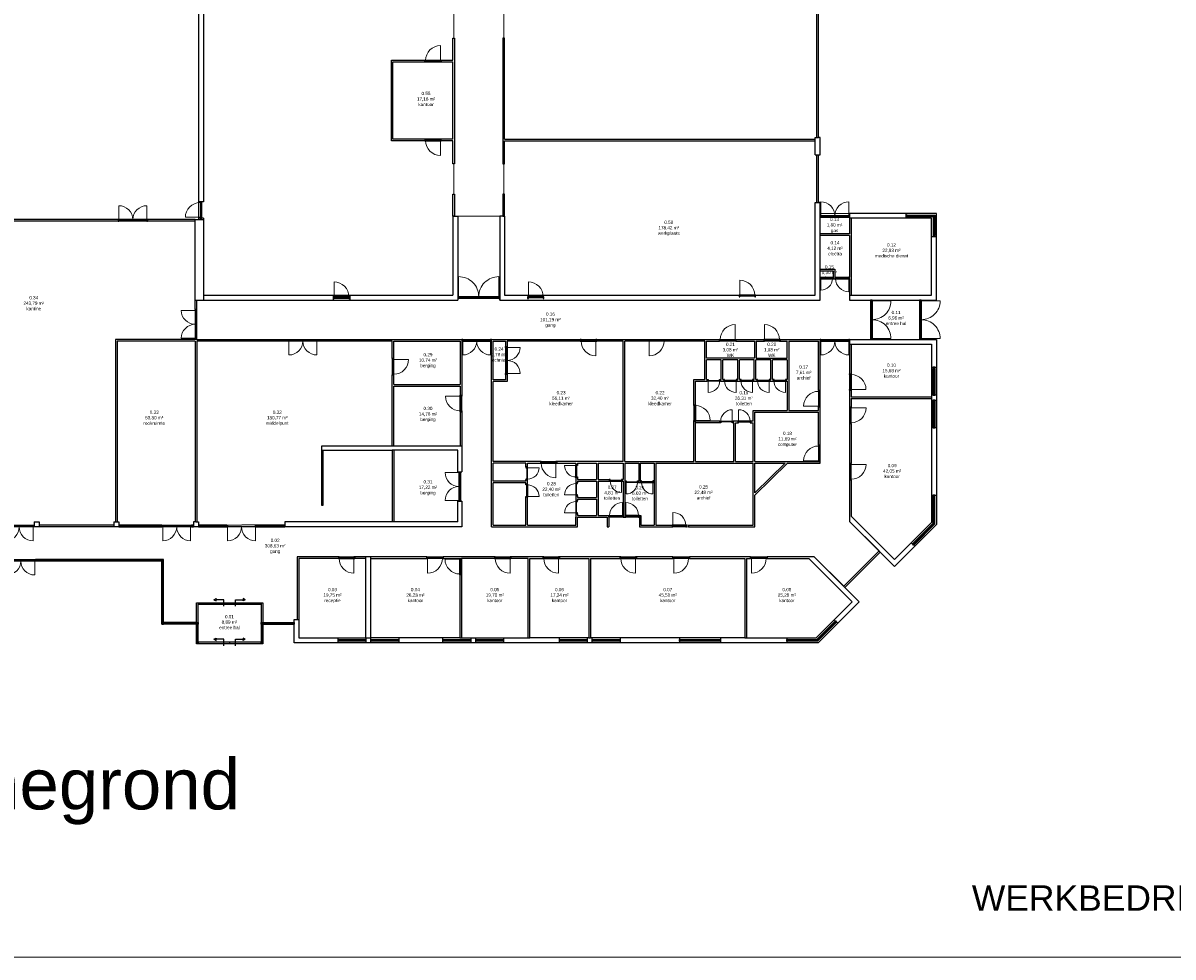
# Model space of a CAD drawing. Header units: inches. Extents: x 15 to 546804, y -66 to 267312.
# Tile 2 of 256: x 58026 to 128095, y 12 to 56945. Entities that reach past the tile are written whole.
import ezdxf

# ---------------------------------------------------------------- set-up
doc = ezdxf.new("R2010")
doc.units = ezdxf.units.IN
doc.header["$MEASUREMENT"] = 0
doc.layers.add('Contour lijnen_2', color=7, linetype='Continuous', lineweight=9)
doc.layers.add('HVA - Contour lijnen', color=7, linetype='Continuous', lineweight=9)
doc.layers.add('LAYER20', color=7, linetype='Continuous')
doc.styles.get("Standard").update_dxf_attribs({"font": 'arial.ttf'})

# ---------------------------------------------------------------- blocks, each defined once
blk = doc.blocks.new('*U3')
at = {"color": 7}
blk.add_lwpolyline([(0, 0), (0, 700, -0.414214), (700, 0, -0.667023)], format="xyb", dxfattribs=at)
blk = doc.blocks.new('*U6')
for points in [[(0, 0), (50, 0), (50, 100), (0, 100)], [(50, 60), (950, 60), (950, 100), (50, 100)], [(950, 0), (1000, 0), (1000, 100), (950, 100)]]:
    blk.add_lwpolyline(points, close=True)
at = {"layer": 'Contour lijnen_2', "xscale": 1.286282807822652, "yscale": 1.286282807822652, "zscale": 1.286282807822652}
blk.add_blockref('*U3', (50, 100), dxfattribs=at)
blk = doc.blocks.new('*U18')
for points in [[(0, 0), (50, 0), (50, 100), (0, 100)], [(50, 60), (750, 60), (750, 100), (50, 100)], [(750, 0), (800, 0), (800, 100), (750, 100)]]:
    blk.add_lwpolyline(points, close=True)
at = {"layer": 'Contour lijnen_2'}
blk.add_blockref('*U3', (50, 100), dxfattribs=at)
blk = doc.blocks.new('*U17')
for points in [[(0, 0), (50, 0), (50, 100), (0, 100)], [(50, 60), (2350, 60), (2350, 100), (50, 100)], [(2350, 0), (2400, 0), (2400, 100), (2350, 100)]]:
    blk.add_lwpolyline(points, close=True)
at = {"layer": 'Contour lijnen_2', "color": 7}
blk.add_lwpolyline([(2350, 100), (2350, 1250, 0.414214), (1200, 100, 0.414214), (50, 1250), (50, 100)], format="xyb", dxfattribs=at)
blk = doc.blocks.new('*U16')
for points in [[(0, 0), (50, 0), (50, 100), (0, 100)], [(50, 60), (830, 60), (830, 100), (50, 100)], [(830, 0), (880, 0), (880, 100), (830, 100)]]:
    blk.add_lwpolyline(points, close=True)
at = {"layer": 'Contour lijnen_2', "xscale": 1.114285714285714, "yscale": 1.114285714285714, "zscale": 1.114285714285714}
blk.add_blockref('*U3', (50, 100), dxfattribs=at)
blk = doc.blocks.new('*U5')
for points in [[(0, 0), (50, 0), (50, 100), (0, 100)], [(50, 60), (950, 60), (950, 100), (50, 100)], [(950, 0), (1000, 0), (1000, 100), (950, 100)]]:
    blk.add_lwpolyline(points, close=True)
at = {"layer": 'Contour lijnen_2', "xscale": 1.285714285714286, "yscale": 1.285714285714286, "zscale": 1.285714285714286}
blk.add_blockref('*U3', (50, 100), dxfattribs=at)
blk = doc.blocks.new('*U15')
for points in [[(0, 0), (50, 0), (50, 100), (0, 100)], [(50, 60), (1650, 60), (1650, 100), (50, 100)], [(1650, 0), (1700, 0), (1700, 100), (1650, 100)]]:
    blk.add_lwpolyline(points, close=True)
at = {"layer": 'Contour lijnen_2', "color": 7}
blk.add_lwpolyline([(1650, 100), (1650, 900, 0.414214), (850, 100, 0.414214), (50, 900), (50, 100)], format="xyb", dxfattribs=at)
blk = doc.blocks.new('*U7')
for points in [[(0, 0), (50, 0), (50, 100), (0, 100)], [(50, 60), (1750, 60), (1750, 100), (50, 100)], [(1750, 0), (1800, 0), (1800, 100), (1750, 100)]]:
    blk.add_lwpolyline(points, close=True)
at = {"layer": 'Contour lijnen_2', "color": 7}
blk.add_lwpolyline([(1750, 100), (1750, 950, 0.414214), (900, 100, 0.414214), (50, 950), (50, 100)], format="xyb", dxfattribs=at)
blk = doc.blocks.new('*U11')
for points in [[(0, 0), (50, 0), (50, 100), (0, 100)], [(50, 60), (2500, 60), (2500, 100), (50, 100)], [(2500, 0), (2550, 0), (2550, 100), (2500, 100)]]:
    blk.add_lwpolyline(points, close=True)
at = {"layer": 'Contour lijnen_2', "color": 7}
blk.add_lwpolyline([(2500, 100), (2500, 1325, 0.414214), (1275, 100, 0.414214), (50, 1325), (50, 100)], format="xyb", dxfattribs=at)
blk = doc.blocks.new('*U4')
for points in [[(0, 0), (50, 0), (50, 100), (0, 100)], [(50, 60), (850, 60), (850, 100), (50, 100)], [(850, 0), (900, 0), (900, 100), (850, 100)]]:
    blk.add_lwpolyline(points, close=True)
at = {"layer": 'Contour lijnen_2', "xscale": 1.142857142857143, "yscale": 1.142857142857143, "zscale": 1.142857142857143}
blk.add_blockref('*U3', (50, 100), dxfattribs=at)

msp = doc.modelspace()

# ---------------------------------------------------------------- linework, layer by layer
for p, q in [((106389, 49960), (106389, 68810)), ((106489, 49960), (106489, 68810)), ((68719, 58290), (68719, 46050)), ((69019, 58290), (69019, 46050)), ((84219, 54670), (84219, 56020)), ((84219, 56020), (84319, 56020)), ((84319, 56020), (84319, 48370)), ((87369, 56020), (87269, 56020)), ((87269, 56020), (87269, 48370)), ((87369, 49870), (87369, 56020)), ((80469, 49770), (80469, 54670)), ((80469, 54670), (84219, 54670)), ((80569, 49870), (80569, 54570)), ((80569, 54570), (84219, 54570)), ((84219, 49870), (84219, 54570)), ((84219, 49770), (80469, 49770)), ((84219, 49870), (80569, 49870)), ((84219, 48370), (84219, 49770)), ((87369, 49870), (106289, 49870)), ((87369, 48370), (87369, 49770)), ((87369, 49770), (106289, 49770)), ((106289, 48910), (106289, 49960)), ((106289, 49960), (106489, 49960)), ((106589, 49960), (106489, 49960)), ((106589, 48910), (106589, 49960)), ((84319, 48370), (84219, 48370)), ((87269, 48370), (87369, 48370)), ((106289, 48910), (106489, 48910)), ((106389, 46010), (106389, 48910)), ((106489, 46010), (106489, 48910)), ((106489, 48910), (106589, 48910)), ((84219, 46520), (84319, 46520)), ((84219, 45170), (84219, 46520)), ((84319, 46520), (84319, 45170)), ((87369, 46520), (87269, 46520)), ((87269, 46520), (87269, 45170)), ((87369, 45170), (87369, 46520)), ((69019, 46050), (68719, 46050)), ((106289, 40360), (106289, 46010)), ((106289, 46010), (106589, 46010)), ((106589, 46010), (106489, 46010)), ((106589, 40060), (106589, 46010)), ((63819, 44960), (56019, 44960)), ((63819, 44860), (56019, 44860)), ((63819, 44960), (63819, 44860)), ((68519, 44960), (65619, 44960)), ((65619, 44960), (65619, 44860)), ((68519, 44860), (65619, 44860)), ((68519, 44860), (68519, 44960)), ((68519, 44960), (69019, 44960)), ((68519, 40060), (68519, 44860)), ((68719, 45050), (68719, 44960)), ((69019, 45050), (68719, 45050)), ((69019, 45050), (69019, 40060)), ((84319, 45170), (84219, 45170)), ((84219, 45170), (84519, 45170)), ((84219, 45170), (84219, 40360)), ((84519, 45170), (84519, 40060)), ((87369, 45170), (87069, 45170)), ((87069, 45170), (87069, 40060)), ((87269, 45170), (87369, 45170)), ((87369, 45170), (87369, 40360)), ((108389, 45190), (106589, 45190)), ((106589, 45190), (106589, 45090)), ((108389, 45090), (106589, 45090)), ((113689, 45340), (108389, 45340)), ((108389, 45340), (108389, 45190)), ((108389, 45190), (108389, 45090)), ((108389, 45190), (108389, 45090)), ((108389, 45090), (108389, 45040)), ((113389, 45040), (108389, 45040)), ((108389, 45040), (108389, 44090)), ((108489, 45040), (108489, 40360)), ((111839, 45040), (111839, 45340)), ((113389, 40360), (113389, 45040)), ((113689, 40060), (113689, 45340)), ((108389, 44090), (106589, 44090)), ((108389, 43990), (106589, 43990)), ((108389, 43990), (108389, 41460)), ((113389, 43930), (113689, 43930)), ((106589, 41940), (107489, 41940)), ((106589, 41460), (106589, 41840)), ((106589, 41840), (107389, 41840)), ((106589, 41460), (107389, 41460)), ((106589, 40060), (106589, 41360)), ((106589, 41360), (108389, 41360)), ((107389, 41840), (107389, 41460)), ((107489, 41940), (107489, 41460)), ((107489, 41460), (108389, 41460)), ((108389, 41360), (108389, 40060)), ((68519, 39480), (68519, 40060)), ((68519, 40060), (84519, 40060)), ((68619, 39480), (68619, 40060)), ((69019, 40360), (84219, 40360)), ((76929, 40360), (76929, 40060)), ((77930, 40360), (77930, 40060)), ((87069, 40260), (84519, 40260)), ((87069, 40160), (84519, 40160)), ((87069, 40060), (87069, 40360)), ((87069, 40060), (106589, 40060)), ((87369, 40360), (106289, 40360)), ((108389, 40360), (113389, 40360)), ((108389, 40060), (113689, 40060)), ((109659, 40060), (109659, 37660)), ((109759, 40060), (109759, 37660)), ((112659, 40060), (112659, 37660)), ((112759, 40060), (112759, 37660)), ((68619, 39480), (68519, 39480)), ((68519, 37660), (63669, 37660)), ((63669, 37660), (63669, 26530)), ((68519, 37560), (63769, 37560)), ((63769, 37560), (63769, 26530)), ((68519, 37660), (68519, 37680)), ((68619, 37680), (68519, 37680)), ((68519, 37560), (68519, 26530)), ((68619, 37660), (68619, 37680)), ((68619, 37660), (91979, 37660)), ((80519, 37560), (68619, 37560)), ((68619, 37560), (68619, 26530)), ((80519, 36490), (80519, 37560)), ((80619, 36490), (80619, 37560)), ((80619, 37560), (84669, 37560)), ((84669, 37560), (84669, 34910)), ((86569, 37560), (84769, 37560)), ((84769, 37560), (84769, 34250)), ((86569, 26230), (86569, 37560)), ((86669, 35190), (86669, 37560)), ((86669, 37560), (87419, 37560)), ((87419, 37560), (87419, 35190)), ((87519, 37560), (87519, 35090)), ((91979, 37560), (87519, 37560)), ((91979, 37660), (91979, 37560)), ((92979, 37660), (96134, 37660)), ((92979, 37660), (92979, 37560)), ((94599, 37560), (92979, 37560)), ((94599, 30220), (94599, 37560)), ((94699, 30220), (94699, 37560)), ((96134, 37560), (94699, 37560)), ((96134, 37660), (96134, 37560)), ((97134, 37660), (100459, 37660)), ((97134, 37660), (97134, 37560)), ((99569, 37560), (97134, 37560)), ((99569, 35220), (99569, 37560)), ((99669, 36510), (99669, 37560)), ((99669, 37560), (100459, 37560)), ((100459, 37660), (100459, 37560)), ((101459, 37660), (103159, 37660)), ((101459, 37660), (101459, 37560)), ((101459, 37560), (102599, 37560)), ((102599, 37560), (102599, 36510)), ((102699, 37560), (102699, 36510)), ((102699, 37560), (103159, 37560)), ((103159, 37660), (103159, 37560)), ((104159, 37660), (108389, 37660)), ((104159, 37660), (104159, 37560)), ((104159, 37560), (104589, 37560)), ((104589, 36510), (104589, 37560)), ((104689, 37560), (104689, 33330)), ((104689, 37560), (106489, 37560)), ((106489, 34540), (106489, 37560)), ((106589, 34540), (106589, 37560)), ((106589, 37560), (108389, 37560)), ((108389, 37660), (108389, 35560)), ((108389, 37660), (113689, 37660)), ((108389, 37360), (113389, 37360)), ((108389, 37360), (108489, 37360)), ((108489, 37360), (108489, 35560)), ((113389, 37360), (113389, 26500)), ((113689, 37660), (113689, 26376)), ((80519, 36490), (80619, 36490)), ((102599, 36510), (99669, 36510)), ((102699, 36510), (104589, 36510)), ((99669, 35220), (99669, 36410)), ((100573, 36410), (99669, 36410)), ((100573, 35220), (100573, 36410)), ((101577, 36410), (100673, 36410)), ((100673, 35220), (100673, 36410)), ((101577, 35220), (101577, 36410)), ((102581, 36410), (101677, 36410)), ((101677, 35220), (101677, 36410)), ((102581, 35220), (102581, 36410)), ((103585, 36410), (102681, 36410)), ((102681, 35220), (102681, 36410)), ((103585, 35220), (103585, 36410)), ((104589, 36410), (103685, 36410)), ((103685, 35220), (103685, 36410)), ((104589, 36410), (104589, 35220)), ((113389, 35960), (113689, 35960)), ((113539, 34327), (113539, 35893)), ((80519, 31160), (80519, 35490)), ((80519, 35490), (80619, 35490)), ((80619, 34910), (80619, 35490)), ((87419, 35190), (86669, 35190)), ((86669, 30220), (86669, 35090)), ((87519, 35090), (86669, 35090)), ((98899, 33670), (98899, 35220)), ((98899, 35220), (99569, 35220)), ((98999, 33670), (98999, 35120)), ((98999, 35120), (99669, 35120)), ((99669, 35220), (99721, 35220)), ((99669, 35120), (99721, 35120)), ((99721, 35220), (99721, 35120)), ((100521, 35220), (100573, 35220)), ((100521, 35220), (100521, 35120)), ((100521, 35120), (100725, 35120)), ((100673, 35220), (100725, 35220)), ((100725, 35220), (100725, 35120)), ((101525, 35220), (101577, 35220)), ((101525, 35220), (101525, 35120)), ((101525, 35120), (101729, 35120)), ((101677, 35220), (101729, 35220)), ((101729, 35220), (101729, 35120)), ((102529, 35220), (102581, 35220)), ((102529, 35220), (102529, 35120)), ((102529, 35120), (102733, 35120)), ((102681, 35220), (102733, 35220)), ((102733, 35220), (102733, 35120)), ((103533, 35220), (103585, 35220)), ((103533, 35220), (103533, 35120)), ((103533, 35120), (103737, 35120)), ((103685, 35220), (103737, 35220)), ((103737, 35220), (103737, 35120)), ((104537, 35220), (104589, 35220)), ((104537, 35220), (104537, 35120)), ((104537, 35120), (104589, 35120)), ((104589, 35120), (104589, 33330)), ((108389, 35560), (108489, 35560)), ((80619, 34910), (84669, 34910)), ((80619, 31160), (80619, 34810)), ((80619, 34810), (84669, 34810)), ((84669, 34810), (84669, 31160)), ((106489, 34540), (106589, 34540)), ((108389, 34560), (108389, 33530)), ((108389, 34560), (108489, 34560)), ((108489, 34560), (108489, 34160)), ((84679, 34250), (84779, 34250)), ((98899, 33670), (98999, 33670)), ((108489, 34160), (113389, 34160)), ((108489, 34060), (113389, 34060)), ((108489, 34060), (108489, 33530)), ((113689, 34260), (113389, 34260)), ((113389, 33960), (113689, 33960)), ((113539, 32327), (113539, 33893)), ((84679, 33250), (84779, 33250)), ((84769, 33250), (84769, 29590)), ((102519, 32670), (102519, 33330)), ((102519, 33330), (104589, 33330)), ((102619, 30210), (102619, 33230)), ((102619, 33230), (106489, 33230)), ((104689, 33330), (106489, 33330)), ((106489, 33330), (106489, 33540)), ((106489, 33540), (106589, 33540)), ((106489, 31210), (106489, 33230)), ((106589, 31210), (106589, 33540)), ((108389, 33530), (108489, 33530)), ((98899, 30220), (98899, 32670)), ((98899, 32670), (98999, 32670)), ((98999, 30220), (98999, 32670)), ((100489, 32670), (98999, 32670)), ((100489, 32570), (98999, 32570)), ((100489, 32670), (100489, 32570)), ((101579, 32670), (101289, 32670)), ((101289, 32670), (101289, 32570)), ((101339, 32570), (101289, 32570)), ((101339, 30220), (101339, 32570)), ((101439, 30220), (101439, 32570)), ((101439, 32570), (101579, 32570)), ((101579, 32670), (101579, 32570)), ((102519, 32670), (102379, 32670)), ((102379, 32670), (102379, 32570)), ((102379, 32570), (102519, 32570)), ((102519, 30210), (102519, 32570)), ((108389, 32530), (108389, 30090)), ((108389, 32530), (108489, 32530)), ((108489, 32530), (108489, 30090)), ((113689, 32260), (113389, 32260)), ((80519, 31160), (76219, 31160)), ((76219, 31160), (76219, 30910)), ((76219, 30910), (76219, 27560)), ((76219, 30910), (80519, 30910)), ((76319, 27560), (76319, 30910)), ((84769, 31160), (80519, 31160)), ((84519, 30910), (80519, 30910)), ((80519, 30910), (80519, 26530)), ((80619, 30910), (80619, 26530)), ((84519, 29590), (84519, 30910)), ((106489, 31210), (106589, 31210)), ((89549, 30220), (86669, 30220)), ((89549, 30220), (89549, 30120)), ((94599, 30220), (90549, 30220)), ((90549, 30220), (90549, 30120)), ((94699, 30220), (98899, 30220)), ((98999, 30220), (101339, 30220)), ((101439, 30220), (102519, 30210)), ((102619, 30210), (106489, 30210)), ((106489, 30210), (106589, 30210)), ((106589, 30110), (106589, 30210)), ((84519, 29590), (84769, 29590)), ((86669, 29010), (86669, 30120)), ((88669, 30120), (86669, 30120)), ((88669, 29890), (88669, 30120)), ((88769, 29890), (88669, 29890)), ((88769, 29890), (88769, 30120)), ((88769, 30120), (89549, 30120)), ((90549, 30120), (91719, 30120)), ((91719, 30120), (91719, 30022)), ((91819, 30022), (91719, 30022)), ((91819, 30120), (91819, 30022)), ((91819, 30120), (92969, 30120)), ((92969, 30120), (92969, 29124)), ((93069, 30120), (93069, 29124)), ((93069, 30120), (94599, 30120)), ((94599, 30120), (94599, 29124)), ((94699, 30120), (94699, 29040)), ((94699, 30120), (95539, 30120)), ((95539, 30120), (95539, 29040)), ((95639, 30120), (96479, 30120)), ((95639, 30120), (95639, 29040)), ((96479, 30120), (96479, 26330)), ((96579, 30120), (96579, 26330)), ((96579, 30120), (102519, 30110)), ((102519, 26330), (102519, 30110)), ((102619, 28310), (102619, 30110)), ((102619, 30110), (104461, 30110)), ((102619, 28170), (104604, 30110)), ((102619, 28310), (104461, 30110)), ((104604, 30110), (106589, 30110)), ((108389, 30090), (108489, 30090)), ((88669, 29010), (86669, 29010)), ((86669, 26330), (86669, 28910)), ((88669, 28910), (86669, 28910)), ((88669, 29010), (88669, 29090)), ((88769, 29090), (88669, 29090)), ((88669, 28840), (88669, 28910)), ((88769, 28840), (88669, 28840)), ((88769, 28840), (88769, 29090)), ((91719, 29222), (91719, 28925)), ((91819, 29222), (91719, 29222)), ((91819, 28925), (91719, 28925)), ((91819, 29222), (91819, 29124)), ((91819, 29124), (92969, 29124)), ((91819, 29024), (91819, 28925)), ((91819, 29024), (92969, 29024)), ((92969, 29024), (92969, 28027)), ((93069, 29124), (93749, 29124)), ((93069, 29024), (93069, 26930)), ((93069, 29024), (93749, 29024)), ((93749, 29124), (93749, 29024)), ((94549, 29124), (94599, 29124)), ((94549, 29124), (94549, 29024)), ((94549, 29024), (94599, 29024)), ((94599, 29024), (94599, 26930)), ((94699, 29040), (94719, 29040)), ((94699, 28940), (94699, 26930)), ((94699, 28940), (94719, 28940)), ((94719, 29040), (94719, 28940)), ((95519, 29040), (95539, 29040)), ((95519, 29040), (95519, 28940)), ((95519, 28940), (95659, 28940)), ((95539, 29040), (95639, 29040)), ((95639, 29040), (95659, 29040)), ((95659, 29040), (95659, 28940)), ((96459, 29040), (96479, 29040)), ((96459, 29040), (96459, 28940)), ((96459, 28940), (96479, 28940)), ((108389, 29090), (108389, 26566)), ((108389, 29090), (108489, 29090)), ((108489, 29090), (108489, 26890)), ((88669, 26330), (88669, 28040)), ((88769, 28040), (88669, 28040)), ((88769, 26330), (88769, 28040)), ((91719, 28125), (91719, 27829)), ((91819, 28125), (91719, 28125)), ((91819, 28125), (91819, 28027)), ((102619, 26230), (102619, 28170)), ((113389, 28160), (113689, 28160)), ((76219, 27560), (76319, 27560)), ((84519, 26530), (84519, 27790)), ((84519, 27790), (84769, 27790)), ((84769, 27790), (84769, 26230)), ((91819, 27829), (91719, 27829)), ((91819, 28027), (92969, 28027)), ((91819, 27927), (91819, 27829)), ((91819, 27927), (92969, 27927)), ((92969, 27927), (92969, 26930)), ((91719, 27029), (91719, 26830)), ((91819, 27029), (91719, 27029)), ((91719, 26330), (91719, 26830)), ((91819, 27029), (91819, 26930)), ((91819, 26930), (92969, 26930)), ((91819, 26230), (91819, 26830)), ((91819, 26830), (93619, 26830)), ((93069, 26930), (93719, 26930)), ((93619, 26830), (93619, 26230)), ((93719, 26930), (93719, 26830)), ((93719, 26830), (93719, 26230)), ((94599, 26930), (94599, 26830)), ((94599, 26830), (94699, 26830)), ((94699, 26930), (94699, 26830)), ((95579, 26930), (95679, 26930)), ((95579, 26930), (95579, 26830)), ((95579, 26830), (95579, 26230)), ((95679, 26930), (95679, 26330)), ((108489, 26890), (111134, 24245)), ((58709, 26330), (58689, 26330)), ((58689, 26330), (58689, 26230)), ((66489, 26230), (58689, 26230)), ((58709, 26530), (58709, 26230)), ((58709, 26530), (58819, 26530)), ((58819, 26530), (58919, 26530)), ((58919, 26530), (59009, 26530)), ((59009, 26530), (59009, 26230)), ((63559, 26330), (59009, 26330)), ((63559, 26530), (63559, 26230)), ((63559, 26530), (63669, 26530)), ((63669, 26530), (63769, 26530)), ((63769, 26530), (63859, 26530)), ((63859, 26530), (63859, 26230)), ((66489, 26330), (63859, 26330)), ((63859, 26330), (66489, 26330)), ((63859, 26230), (66489, 26230)), ((66489, 26330), (66489, 26230)), ((68409, 26330), (68289, 26330)), ((68289, 26330), (68409, 26330)), ((68289, 26330), (68289, 26230)), ((70439, 26230), (68289, 26230)), ((68289, 26230), (68409, 26230)), ((68559, 26530), (68409, 26530)), ((68409, 26530), (68409, 26230)), ((68559, 26530), (68709, 26530)), ((68709, 26530), (68709, 26230)), ((70439, 26330), (68709, 26330)), ((68709, 26330), (70439, 26330)), ((68709, 26230), (70439, 26230)), ((70439, 26330), (70439, 26230)), ((73969, 26330), (72239, 26330)), ((72239, 26330), (73969, 26330)), ((72239, 26330), (72239, 26230)), ((84769, 26230), (72239, 26230)), ((72239, 26230), (73969, 26230)), ((84519, 26530), (73969, 26530)), ((73969, 26530), (73969, 26230)), ((84769, 26230), (84519, 26230)), ((86569, 26230), (91819, 26230)), ((86669, 26330), (88669, 26330)), ((86669, 26330), (88669, 26330)), ((88769, 26330), (91719, 26330)), ((93619, 26230), (93719, 26230)), ((95579, 26230), (97579, 26230)), ((95679, 26330), (96479, 26330)), ((96579, 26330), (97579, 26330)), ((97579, 26330), (97579, 26230)), ((98579, 26330), (102519, 26330)), ((98579, 26330), (98579, 26230)), ((98579, 26230), (102619, 26230)), ((108389, 26566), (111134, 23821)), ((111134, 24245), (113389, 26500)), ((111134, 23821), (113689, 26376)), ((112149, 25260), (112361, 25048)), ((108036, 22608), (110191, 24764)), ((108106, 22538), (110262, 24693)), ((66589, 24250), (58789, 24250)), ((58789, 24250), (58789, 24150)), ((58789, 24200), (66489, 24200)), ((66489, 24150), (58789, 24150)), ((66489, 20300), (66489, 24150)), ((66539, 24150), (66539, 20400)), ((66589, 20400), (66589, 24250)), ((77239, 24410), (74739, 24410)), ((74739, 24410), (74739, 20580)), ((77239, 24310), (74839, 24310)), ((74839, 24310), (74839, 19470)), ((77239, 24410), (77239, 24310)), ((82629, 24410), (78239, 24410)), ((78239, 24410), (78239, 24310)), ((78919, 24310), (78239, 24310)), ((78919, 19470), (78919, 24410)), ((79219, 19470), (79219, 24410)), ((79219, 24310), (82629, 24310)), ((82629, 24410), (82629, 24310)), ((86749, 24410), (83629, 24410)), ((83629, 24410), (83629, 24310)), ((83629, 24310), (84639, 24310)), ((84639, 24310), (84639, 19470)), ((84739, 24310), (84739, 19470)), ((86749, 24310), (84739, 24310)), ((86749, 24410), (86749, 24310)), ((89709, 24410), (87749, 24410)), ((87749, 24410), (87749, 24310)), ((88809, 24310), (87749, 24310)), ((88809, 19470), (88809, 24310)), ((88909, 19470), (88909, 24310)), ((88909, 24310), (89709, 24310)), ((89709, 24410), (89709, 24310)), ((94399, 24410), (90709, 24410)), ((90709, 24410), (90709, 24310)), ((90709, 24310), (92509, 24310)), ((92509, 24310), (92509, 19470)), ((92609, 24310), (92609, 19470)), ((92609, 24310), (94399, 24310)), ((94399, 24410), (94399, 24310)), ((97629, 24410), (95399, 24410)), ((95399, 24410), (95399, 24310)), ((95399, 24310), (97629, 24310)), ((97629, 24410), (97629, 24310)), ((102359, 24410), (98629, 24410)), ((98629, 24410), (98629, 24310)), ((98629, 24310), (102009, 24310)), ((102009, 24310), (102009, 19470)), ((102109, 24310), (102109, 19470)), ((102109, 24310), (102359, 24310)), ((102359, 24410), (102359, 24310)), ((106233, 24410), (103359, 24410)), ((103359, 24410), (103359, 24310)), ((103359, 24310), (105909, 24310)), ((105909, 24310), (108554, 21665)), ((106233, 24410), (108978, 21665)), ((70259, 21790), (69789, 21790)), ((70259, 21390), (70259, 21790)), ((70969, 21390), (70969, 21790)), ((70969, 21790), (71439, 21790)), ((68589, 20400), (68589, 21610)), ((68589, 21610), (72639, 21610)), ((68689, 21610), (68689, 21510)), ((68689, 20400), (68689, 21510)), ((68689, 21510), (72539, 21510)), ((70614, 21610), (70614, 21510)), ((72539, 21610), (72539, 21510)), ((72539, 21510), (72539, 20580)), ((72639, 21610), (72639, 20580)), ((106359, 19470), (108554, 21665)), ((106483, 19170), (108978, 21665)), ((68589, 20400), (66589, 20400)), ((66589, 20350), (68589, 20350)), ((68589, 19100), (68589, 20400)), ((68689, 19200), (68689, 20400)), ((72539, 20580), (72539, 19200)), ((72639, 20580), (72639, 19100)), ((72639, 20400), (74539, 20400)), ((72639, 20350), (74472, 20350)), ((74539, 19170), (74539, 20580)), ((74539, 20580), (74839, 20580)), ((107457, 20568), (107669, 20356)), ((68589, 20300), (66489, 20300)), ((68639, 20300), (68639, 19200)), ((72589, 19200), (72589, 20300)), ((72639, 20300), (74539, 20300)), ((72639, 19100), (68589, 19100)), ((72539, 19200), (68689, 19200)), ((68689, 19200), (68689, 19100)), ((70259, 19380), (69789, 19380)), ((70259, 18980), (70259, 19380)), ((70614, 19200), (70614, 19100)), ((70969, 18980), (70969, 19380)), ((70969, 19380), (71439, 19380)), ((72539, 19200), (72539, 19100)), ((74839, 19170), (74539, 19170)), ((74839, 19470), (78919, 19470)), ((106483, 19170), (74839, 19170)), ((77219, 19170), (77219, 19470)), ((77286, 19320), (78852, 19320)), ((78919, 19470), (79219, 19470)), ((78919, 19470), (78919, 19170)), ((84639, 19470), (79219, 19470)), ((79219, 19170), (79219, 19470)), ((79286, 19320), (80852, 19320)), ((80919, 19470), (80919, 19170)), ((83609, 19170), (83609, 19470)), ((83676, 19320), (85242, 19320)), ((84639, 19470), (88809, 19470)), ((85309, 19470), (85309, 19170)), ((85609, 19170), (85609, 19470)), ((85676, 19320), (87242, 19320)), ((87309, 19470), (87309, 19170)), ((88809, 19470), (88909, 19470)), ((92509, 19470), (88909, 19470)), ((90709, 19170), (90709, 19470)), ((90776, 19320), (92342, 19320)), ((92409, 19470), (92409, 19170)), ((92509, 19470), (92609, 19470)), ((102009, 19470), (92609, 19470)), ((92709, 19170), (92709, 19470)), ((92776, 19320), (94342, 19320)), ((94409, 19470), (94409, 19170)), ((98019, 19470), (98019, 19170)), ((98086, 19320), (100452, 19320)), ((100519, 19470), (100519, 19170)), ((102009, 19470), (102109, 19470)), ((102109, 19470), (106359, 19470)), ((104569, 19470), (104569, 19170))]:
    msp.add_line(p, q)
for points in [[(111839, 45140), (111906, 45140), (111906, 45240), (111839, 45240)], [(113489, 43997), (113489, 43930), (113589, 43930), (113589, 43997)], [(113489, 35960), (113489, 35893), (113589, 35893), (113589, 35960)], [(113489, 35893), (113589, 35893), (113589, 34327), (113489, 34327)], [(113489, 34327), (113489, 34260), (113589, 34260), (113589, 34327)], [(113489, 33960), (113489, 33893), (113589, 33893), (113589, 33960)], [(113489, 33893), (113589, 33893), (113589, 32327), (113489, 32327)], [(113489, 32327), (113489, 32260), (113589, 32260), (113589, 32327)], [(113489, 28160), (113489, 28093), (113589, 28093), (113589, 28160)], [(112338, 25166), (112291, 25119), (112220, 25190), (112267, 25237)], [(66489, 24150), (66589, 24150), (66589, 24250), (66489, 24250)], [(66589, 20400), (66489, 20400), (66489, 20300), (66589, 20300)], [(68689, 20300), (68589, 20300), (68589, 20400), (68689, 20400)], [(72639, 20300), (72539, 20300), (72539, 20400), (72639, 20400)], [(74539, 20300), (74472, 20300), (74472, 20400), (74539, 20400)], [(107551, 20379), (106442, 19270), (104636, 19270), (104636, 19370), (106401, 19370), (107480, 20450)], [(107598, 20427), (107551, 20379), (107480, 20450), (107527, 20497)], [(68689, 19100), (68589, 19100), (68589, 19200), (68689, 19200)], [(72639, 19100), (72539, 19100), (72539, 19200), (72639, 19200)], [(77286, 19270), (77219, 19270), (77219, 19370), (77286, 19370)], [(77286, 19370), (78852, 19370), (78852, 19270), (77286, 19270)], [(78919, 19270), (78852, 19270), (78852, 19370), (78919, 19370)], [(79286, 19270), (79219, 19270), (79219, 19370), (79286, 19370)], [(79286, 19370), (80852, 19370), (80852, 19270), (79286, 19270)], [(80919, 19270), (80852, 19270), (80852, 19370), (80919, 19370)], [(83676, 19270), (83609, 19270), (83609, 19370), (83676, 19370)], [(83676, 19370), (85242, 19370), (85242, 19270), (83676, 19270)], [(85309, 19270), (85242, 19270), (85242, 19370), (85309, 19370)], [(85676, 19270), (85609, 19270), (85609, 19370), (85676, 19370)], [(85676, 19370), (87242, 19370), (87242, 19270), (85676, 19270)], [(87309, 19270), (87242, 19270), (87242, 19370), (87309, 19370)], [(90776, 19270), (90709, 19270), (90709, 19370), (90776, 19370)], [(90776, 19370), (92342, 19370), (92342, 19270), (90776, 19270)], [(92409, 19270), (92342, 19270), (92342, 19370), (92409, 19370)], [(92776, 19270), (92709, 19270), (92709, 19370), (92776, 19370)], [(92776, 19370), (94342, 19370), (94342, 19270), (92776, 19270)], [(94409, 19270), (94342, 19270), (94342, 19370), (94409, 19370)], [(98086, 19270), (98019, 19270), (98019, 19370), (98086, 19370)], [(98086, 19370), (100452, 19370), (100452, 19270), (98086, 19270)], [(100519, 19270), (100452, 19270), (100452, 19370), (100519, 19370)], [(104636, 19270), (104569, 19270), (104569, 19370), (104636, 19370)]]:
    msp.add_lwpolyline(points, close=True)
for points in [[(111906, 45240), (113589, 45240), (113589, 43997)], [(111906, 45190), (113539, 45190), (113539, 43997)], [(111906, 45140), (113489, 45140), (113489, 43997)], [(112267, 25237), (113489, 26459), (113489, 28093)], [(112303, 25202), (113539, 26438), (113539, 28093)], [(112338, 25166), (113589, 26418), (113589, 28093)], [(69659, 21790), (69789, 21865), (69789, 21790)], [(69659, 21790), (69789, 21715), (69789, 21790)], [(71569, 21790), (71439, 21865), (71439, 21790)], [(71569, 21790), (71439, 21715), (71439, 21790)], [(107515, 20415), (106421, 19320), (104636, 19320)], [(69659, 19380), (69789, 19455), (69789, 19380)], [(69659, 19380), (69789, 19305), (69789, 19380)], [(71569, 19380), (71439, 19455), (71439, 19380)], [(71569, 19380), (71439, 19305), (71439, 19380)]]:
    msp.add_lwpolyline(points)
at = {"layer": 'Contour lijnen_2'}
for points in [[(49669, 78220), (68719, 78220), (68719, 44960), (49669, 44960)], [(80569, 49870), (84219, 49870), (84219, 54570), (80569, 54570)], [(87369, 49770), (106289, 49770), (106289, 48910), (106389, 48910), (106389, 46010), (106289, 46010), (106289, 40360), (87369, 40360), (87369, 46520), (87319, 46520), (87319, 48370), (87369, 48370)], [(51769, 44860), (68519, 44860), (68519, 37660), (63669, 37660), (63669, 26530), (63559, 26530), (63559, 26330), (59009, 26330), (59009, 26530), (58709, 26530), (58709, 26330), (54219, 26330), (54219, 26530), (54119, 26530), (54119, 31240), (51769, 31240)], [(106589, 44090), (108389, 44090), (108389, 45090), (106589, 45090)], [(108489, 45040), (113389, 45040), (113389, 40360), (108489, 40360)], [(106589, 43990), (108389, 43990), (108389, 41460), (107489, 41460), (107489, 41940), (106589, 41940)], [(68619, 37660), (68619, 40060), (76929, 40060), (76929, 40160), (77930, 40160), (77930, 40060), (84519, 40060), (84519, 40160), (87069, 40160), (87069, 40060), (106589, 40060), (106589, 41360), (108389, 41360), (108389, 40060), (109659, 40060), (109659, 37660)], [(106589, 41840), (107389, 41840), (107389, 41460), (106589, 41460)], [(112659, 40060), (109759, 40060), (109759, 37660), (112659, 37660)], [(63769, 37560), (68519, 37560), (68519, 26530), (68409, 26530), (68409, 26330), (63859, 26330), (63859, 26530), (63769, 26530)], [(68619, 37560), (80519, 37560), (80519, 31160), (76219, 31160), (76219, 27560), (76319, 27560), (76319, 30910), (80519, 30910), (80519, 26530), (73969, 26530), (73969, 26380), (68709, 26330), (68709, 26530), (68619, 26530)], [(80619, 37560), (84669, 37560), (84669, 34910), (80619, 34910)], [(86669, 37560), (87419, 37560), (87419, 35190), (86669, 35190)], [(87519, 37560), (94599, 37560), (94599, 30220), (86669, 30220), (86669, 35090), (87519, 35090)], [(94699, 37560), (99569, 37560), (99569, 35220), (98899, 35220), (98899, 30220), (94699, 30220)], [(99669, 37560), (102599, 37560), (102599, 36510), (99669, 36510)], [(102699, 37560), (104589, 37560), (104589, 36510), (102699, 36510)], [(104689, 37560), (106489, 37560), (106489, 33330), (104689, 33330)], [(108489, 37360), (113389, 37360), (113389, 34160), (108489, 34160)], [(98999, 32670), (100489, 32670), (100489, 32570), (98999, 32570), (98999, 30220), (101339, 30220), (101339, 32570), (101289, 32570), (101289, 32670), (101579, 32670), (101579, 32570), (101439, 32570), (101439, 30220), (102519, 30210), (102519, 32570), (102379, 32570), (102379, 32670), (102519, 32670), (102519, 33330), (104589, 33330), (104589, 35120), (104537, 35120), (104537, 35220), (104589, 35220), (104589, 36410), (103685, 36410), (103685, 35220), (103737, 35220), (103737, 35120), (103533, 35120), (103533, 35220), (103559, 35220), (103585, 35220), (103585, 36410), (102681, 36410), (102681, 35220), (102733, 35220), (102733, 35120), (102529, 35120), (102529, 35220), (102581, 35220), (102581, 36410), (101677, 36410), (101677, 35220), (101729, 35220), (101729, 35120), (101525, 35120), (101525, 35220), (101577, 35220), (101577, 36410), (100673, 36410), (100673, 35220), (100725, 35220), (100725, 35120), (100521, 35120), (100521, 35220), (100573, 35220), (100573, 36410), (99669, 36410), (99669, 35220), (99721, 35220), (99721, 35120), (98999, 35120)], [(80619, 34810), (84669, 34810), (84669, 31160), (80619, 31160)], [(108489, 34060), (113389, 34060), (113389, 26500), (111134, 24245), (108489, 26890)], [(102619, 33230), (106489, 33230), (106489, 30210), (102619, 30210)], [(80619, 30910), (84519, 30910), (84519, 29590), (84594, 29590), (84594, 27790), (84519, 27790), (84519, 26530), (80619, 26530)], [(86669, 30120), (86669, 29010), (88669, 29010), (88669, 29090), (88769, 29090), (88769, 28840), (88669, 28840), (88669, 28910), (86669, 28910), (86669, 26330), (88669, 26330), (88669, 28040), (88769, 28040), (88769, 26330), (91719, 26330), (91719, 27029), (91819, 27029), (91819, 26930), (92969, 26930), (92969, 27927), (91819, 27927), (91819, 27829), (91719, 27829), (91719, 28125), (91819, 28125), (91819, 28027), (92969, 28027), (92969, 29024), (91819, 29024), (91819, 28925), (91719, 28925), (91719, 29222), (91819, 29222), (91819, 29124), (92969, 29124), (92969, 30120), (91819, 30120), (91819, 30022), (91719, 30022), (91719, 30120), (88769, 30120), (88769, 29890), (88669, 29890), (88669, 30120)], [(93069, 30120), (94599, 30120), (94599, 29124), (94549, 29124), (94549, 29024), (94599, 29024), (94599, 26930), (93069, 26930), (93069, 29024), (93749, 29024), (93749, 29124), (93069, 29124)], [(94699, 30120), (95539, 30120), (95539, 29040), (95519, 29040), (95519, 28940), (95659, 28940), (95659, 29040), (95639, 29040), (95639, 30120), (96479, 30120), (96479, 26330), (95679, 26330), (95679, 26930), (94699, 26930), (94699, 28940), (94719, 28940), (94719, 29040), (94699, 29040)], [(96579, 30120), (102519, 30110), (102519, 26330), (96579, 26330)], [(74839, 19470), (78919, 19470), (78919, 24310), (74839, 24310)], [(79219, 24310), (84639, 24310), (84639, 19470), (79219, 19470)], [(88809, 24310), (84739, 24310), (84739, 19470), (88809, 19470)], [(88909, 24310), (92509, 24310), (92509, 19470), (88909, 19470)], [(92609, 24310), (102009, 24310), (102009, 19470), (92609, 19470)], [(102109, 24310), (105909, 24310), (108554, 21665), (106359, 19470), (102109, 19470)], [(68689, 19200), (72539, 19200), (72539, 21510), (68689, 21510)]]:
    msp.add_lwpolyline(points, close=True, dxfattribs=at)
for points in [[(106489, 68810), (106489, 49960), (106589, 49960), (106589, 48910), (106489, 48910), (106489, 46010), (106589, 46010), (106589, 45340), (113689, 45340), (113689, 40060), (112759, 40060), (112759, 37660), (113689, 37660), (113689, 26376), (111134, 23821), (110262, 24693), (108106, 22538), (108978, 21665), (106483, 19170), (74539, 19170), (74539, 20300), (72639, 20300), (72639, 19100), (68589, 19100), (68589, 20300), (66489, 20300), (66489, 24150), (49089, 24150)], [(87319, 57870), (87319, 56020), (87369, 56020), (87369, 49870), (106289, 49870), (106289, 49960), (106389, 49960), (106389, 68810)], [(68719, 58290), (68719, 46050), (68819, 46051), (68819, 45050), (68719, 45050), (68719, 44960), (49679, 44960)], [(69019, 58290), (69019, 46050), (68919, 46050), (68919, 45050), (69019, 45050), (69019, 40360), (76929, 40360), (76929, 40260), (77930, 40260), (77930, 40360), (84219, 40360), (84219, 46520), (84269, 46520), (84269, 48370), (84219, 48370), (84219, 49770), (80469, 49770), (80469, 54670), (84219, 54670), (84219, 56020), (84269, 56020), (84269, 57870)], [(87319, 57870), (87319, 56020), (87269, 56020), (87269, 48370), (87319, 48370), (87319, 46520), (87269, 46520), (87269, 45170), (87069, 45170), (87069, 40260), (84519, 40260), (84519, 45170), (84319, 45170), (84319, 46520), (84269, 46520), (84269, 48370), (84319, 48370), (84319, 56020), (84269, 56020), (84269, 57870)], [(84519, 45170), (87069, 45170)], [(52929, 26230), (84769, 26230), (84769, 27790), (84694, 27790), (84694, 29590), (84769, 29590), (84769, 37560), (86569, 37560), (86569, 26230), (91819, 26230), (91819, 26830), (93619, 26830), (93619, 26230), (93719, 26230), (93719, 26830), (95579, 26830), (95579, 26230), (102619, 26230), (102619, 28170), (104604, 30110), (106589, 30110), (106589, 37560), (108389, 37560), (108389, 26566), (110191, 24764), (108036, 22608), (106233, 24410), (74739, 24410), (74739, 20580), (74539, 20580), (74539, 20400), (72639, 20400), (72639, 21610), (68589, 21610), (68589, 20400), (66589, 20400), (66589, 24250), (49189, 24250)]]:
    msp.add_lwpolyline(points, dxfattribs=at)
at = {"layer": 'HVA - Contour lijnen'}
msp.add_lwpolyline([(15, 12), (166335, 12)], dxfattribs=at)

# ---------------------------------------------------------------- block references
at = {"xscale": -1}
for name, p in [('*U6', (83509, 54570)), ('*U7', (108389, 45090)), ('*U5', (101459, 37560)), ('*U18', (101289, 32570)), ('*U16', (94599, 26830))]:
    msp.add_blockref(name, p, dxfattribs=at)
for name, p, rotation in [('*U6', (83509, 49870), 180), ('*U6', (68919, 45050), 90.00000000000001), ('*U4', (108389, 41460), 180), ('*U17', (109659, 40060), 270), ('*U17', (112659, 40060), 270), ('*U7', (68619, 37680), 89.99999999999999), ('*U7', (86569, 37660), 180), ('*U6', (92979, 37660), 180), ('*U7', (108389, 37660), 180), ('*U6', (80519, 36490), 270), ('*U18', (101525, 35220), 180), ('*U18', (102529, 35220), 180), ('*U18', (103533, 35220), 180), ('*U18', (104537, 35220), 180), ('*U6', (106589, 33540), 90.00000000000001), ('*U6', (108389, 33530), 270), ('*U6', (106589, 30210), 90.00000000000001), ('*U6', (90549, 30220), 180), ('*U18', (88669, 29890), 270), ('*U6', (108389, 30090), 270), ('*U18', (91819, 28125), 90.00000000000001), ('*U18', (94549, 29124), 180), ('*U18', (96459, 29040), 180), ('*U18', (91819, 27029), 90.00000000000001), ('*U6', (78239, 24410), 180), ('*U6', (87749, 24410), 180), ('*U6', (90709, 24410), 180), ('*U6', (95399, 24410), 180)]:
    msp.add_blockref(name, p, dxfattribs=dict(rotation=rotation))
for name, p in [('*U7', (63819, 44860)), ('*U11', (84519, 40160)), ('*U6', (76929, 40160)), ('*U6', (88769, 40160)), ('*U6', (101659, 40260)), ('*U5', (103159, 37560)), ('*U18', (101579, 32570)), ('*U16', (94699, 26830)), ('*U16', (97579, 26230))]:
    msp.add_blockref(name, p)
for name, p, rotation in [('*U18', (106589, 41460), 180), ('*U7', (74179, 37660), 180), ('*U15', (87419, 35525), 270), ('*U6', (96134, 37660), 180), ('*U18', (99721, 35220), 180), ('*U6', (108388, 34560), 270.1422576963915), ('*U6', (84769, 34251), 90), ('*U5', (98899, 32670), 270), ('*U7', (84694, 29590), 90), ('*U18', (91819, 30022), 90), ('*U18', (88669, 28040), 270), ('*U18', (94719, 29040), 180), ('*U7', (56889, 26330), 180), ('*U7', (66489, 26330), 180), ('*U7', (70439, 26330), 180), ('*U7', (56989, 24250), 180), ('*U6', (82629, 24410), 180), ('*U6', (84739, 24310), 90), ('*U6', (97629, 24410), 180), ('*U6', (102359, 24410), 180)]:
    msp.add_blockref(name, p, dxfattribs=dict(at, rotation=rotation))

# ---------------------------------------------------------------- texts
at = {"layer": 'HVA - Contour lijnen'}
for s, height, p in [('Beganegrond ', 3090.08, (45329, 9010)), ('WERKBEDRIJF HW WERKT', 1545.04, (115839, 2836))]:
    msp.add_text(s, height=height, dxfattribs=at).set_placement(p)
at = {"layer": 'LAYER20', "char_height": 200, "attachment_point": 1}
for s, heights, insert in [('\\pxqc;0.55\\P17,16 m²\\Pkantoor', [1193], (81261, 52750)), ('\\pxqc;0.58\\P178,42 m²\\Pwerkplaats', [1193], (96051, 44900)), ('\\pxqc;0.13\\P1,80 m²\\Pgas', [1200], (106151, 45070)), ('\\pxqc;0.14\\P4,12 m²\\Pelectra', [1193], (106181, 43650)), ('\\pxqc;0.12\\P22,93 m²\\Pmedische dienst', [1193], (109621, 43520)), ('\\pxqc;0.15\\P0,30 m²\\Pelectra', [1193], (105841, 42170)), ('\\pxqc;0.34\\P243,79 m²\\Pkantine', [1193], (57361, 40300)), ('\\pxqc;0.16\\P101,19 m²\\Pgang', [1193], (88841, 39300)), ('\\pxqc;0.11\\P6,96 m²\\Pentree hal', [1193], (109901, 39400)), ('\\pxqc;0.24\\P1,78 m²\\Ptechniek', [1193], (85711, 37170)), ('\\pxqc;0.21\\P3,08 m²\\PWK', [1193], (99807, 37460)), ('\\pxqc;0.20\\P1,98 m²\\PWK', [1193], (102326, 37460)), ('\\pxqc;0.29\\P10,74 m²\\Pberging', [1193], (81381, 36830)), ('\\pxqc;0.17\\P7,61 m²\\Parchief', [1193], (104271, 36080)), ('\\pxqc;0.10\\P15,68 m²\\Pkantoor', [1193], (109621, 36190)), ('\\pxqc;0.23\\P56,11 m²\\Pkleedkamer', [1193], (89491, 34510)), ('\\pxqc;0.22\\P32,40 m²\\Pkleedkamer', [1193], (95521, 34510)), ('\\pxqc;0.19\\P26,31 m²\\Ptoiletten', [1193], (100631, 34510)), ('\\pxqc;0.33\\P53,30 m²\\Prookruimte', [1193], (64701, 33320)), ('\\pxqc;0.32\\P130,77 m²\\Pmiddelpunt', [1193], (72201, 33320)), ('\\pxqc;0.30\\P14,78 m²\\Pberging', [1193], (81381, 33550)), ('\\pxqc;0.18\\P11,69 m²\\Pcomputer', [1193], (103281, 32030)), ('\\pxqc;0.09\\P42,05 m²\\Pkantoor', [1193], (109661, 30070)), ('\\pxqc;0.31\\P17,22 m²\\Pberging', [1193], (81381, 29080)), ('\\pxqc;0.28\\P22,40 m²\\Ptoiletten', [1193], (88901, 28960)), ('\\pxqc;0.27\\P4,81 m²\\Ptoiletten', [1193], (92601, 28750)), ('\\pxqc;0.25\\P22,48 m²\\Parchief', [1193], (98171, 28770)), ('\\pxqc;0.26\\P6,03 m²\\Ptoiletten', [1193], (94291, 28720)), ('\\pxqc;0.02\\P308,63 m²\\Pgang', [1193], (72071, 25511)), ('\\pxqc;0.03\\P19,75 m²\\Preceptie', [1193], (75561, 22510)), ('\\pxqc;0.04\\P26,23 m²\\Pkantoor', [1193], (80611, 22510)), ('\\pxqc;0.05\\P19,70 m²\\Pkantoor', [1193], (85456, 22510)), ('\\pxqc;0.06\\P17,24 m²\\Pkantoor', [1193], (89391, 22510)), ('\\pxqc;0.07\\P45,50 m²\\Pkantoor', [1193], (95991, 22510)), ('\\pxqc;0.08\\P25,28 m²\\Pkantoor', [1193], (103251, 22510)), ('\\pxqc;0.01\\P8,89 m²\\Pentree hal', [1193], (69281, 20861))]:
    msp.add_mtext_dynamic_manual_height_columns(s, width=2639.93, gutter_width=12.5, heights=heights, dxfattribs=dict(at, insert=insert))

doc.saveas('drawing.dxf')
